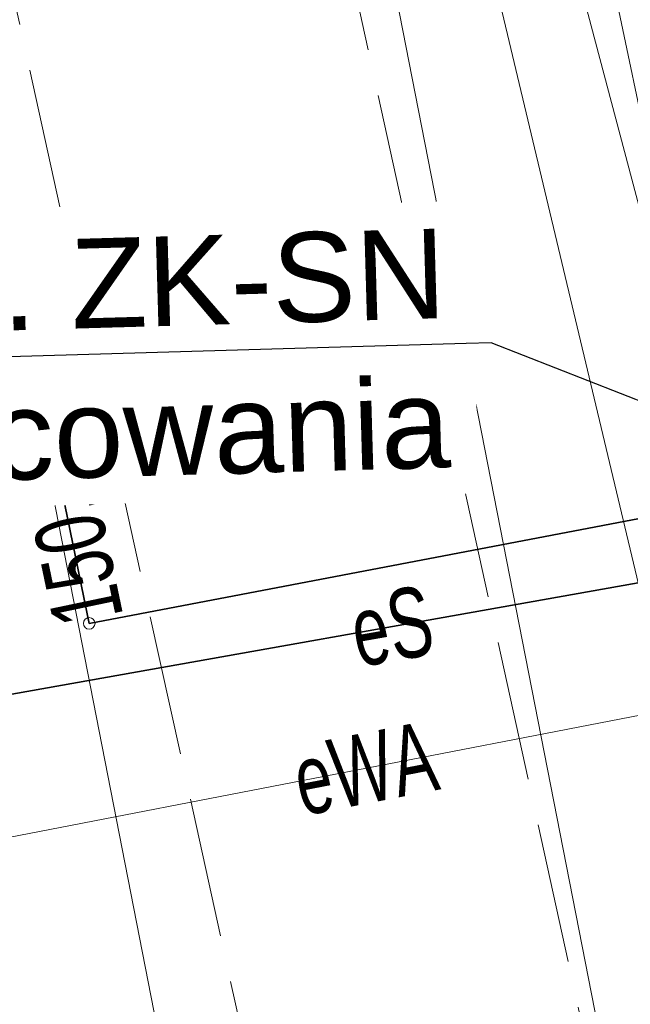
# Model space of a CAD drawing. Header units: millimetres. Extents: x 7509325 to 7510261, y 5702462 to 5703755.
# Tile 9 of 26: x 7509733.62 to 7509740.16, y 5702875.36 to 5702885.91. Entities that reach past the tile are written whole.
import ezdxf
from ezdxf import colors
from ezdxf.entities.mleader import LeaderData, LeaderLine
from ezdxf.enums import TextEntityAlignment as Align
from ezdxf.math import Vec2, Vec3

# ---------------------------------------------------------------- set-up
doc = ezdxf.new("R2010")
doc.units = ezdxf.units.MM
for name, pattern in [('1_OTKJ', [2, 1.5, -0.5]), ('4_SUEP_A', [0]), ('4_SULO', [0]), ('4_SUTP_A', [0]), ('GDE', [0])]:
    doc.linetypes.add(name, pattern=pattern)
for name, color, linetype, lineweight in [('Dzialki', 7, 'GDE', 18), ('OTK_L_0', 7, '1_OTKJ', 18), ('SUEP_E_T_0', 1, 'Continuous', 0), ('SUEP_L_0', 1, '4_SUEP_A', 18), ('SUER_T_0', 1, 'Continuous', 18), ('SUL_L_1', 7, '4_SULO', 35)]:
    doc.layers.add(name, color=color, linetype=linetype, lineweight=lineweight)
doc.layers.add('SCHEMAT', color=7, linetype='Continuous')
doc.layers.add('SUTP_L_0', color=7, linetype='4_SUTP_A', lineweight=18, true_color=0xff9100)

# ---------------------------------------------------------------- blocks, each defined once
blk = doc.blocks.new('4_SUPS')
at = {"linetype": 'Continuous'}
blk.add_circle((0, 0), 0.0625, dxfattribs=at)

msp = doc.modelspace()

# ---------------------------------------------------------------- linework, layer by layer
at = {"layer": 'Dzialki'}
for p, q in [((7509730.34, 5702899.35), (7509745.86, 5702820.15)), ((7509735.67, 5702896.25), (7509750.54, 5702820.4))]:
    msp.add_line(p, q, dxfattribs=at)
at = {"layer": 'OTK_L_0', "linetype": '1_OTKJ'}
for p, q in [((7509739.92, 5702873.86), (7509733.78, 5702901.87)), ((7509730.28, 5702900.99), (7509736.46, 5702872.95))]:
    msp.add_line(p, q, dxfattribs=at)
at = {"layer": 'SUEP_L_0', "linetype": '4_SUEP_A'}
for p, q in [((7509734.361, 5702879.437), (7509728.686, 5702907.047)), ((7509740.37, 5702884.42), (7509738.5, 5702893.25)), ((7509744.733, 5702881.413), (7509734.361, 5702879.437)), ((7509748.103, 5702881.266), (7509732.416, 5702878.479)), ((7509699.81, 5702870.62), (7509743.23, 5702879.03))]:
    msp.add_line(p, q, dxfattribs=at)
at = {"layer": 'SUL_L_1', "linetype": '4_SULO'}
for p, q in [((7509734.361, 5702879.437), (7509728.686, 5702907.047)), ((7509744.733, 5702881.413), (7509734.361, 5702879.437)), ((7509732.416, 5702878.479), (7509748.103, 5702881.266))]:
    msp.add_line(p, q, dxfattribs=at)
at = {"layer": 'SUTP_L_0', "linetype": '4_SUTP_A'}
for p, q in [((7509747.343, 5702850.06), (7509735.543, 5702899.598)), ((7509739.136, 5702888.122), (7509750.034, 5702846.911))]:
    msp.add_line(p, q, dxfattribs=at)

# ---------------------------------------------------------------- block references
at = {"layer": 'SUER_T_0'}
msp.add_blockref('4_SUPS', (7509734.361, 5702879.437), dxfattribs=at)

# ---------------------------------------------------------------- texts
at = {"layer": 'SUEP_E_T_0', "lineweight": 9, "width": 0.7}
msp.add_text('eS', height=0.75, rotation=9.99, dxfattribs=at).set_placement((7509737.603, 5702879.41), align=Align.MIDDLE)
msp.add_text('eWA', height=0.75, rotation=10.9619, dxfattribs=at).set_placement((7509736.571, 5702877.74), align=Align.MIDDLE_LEFT)
at = {"layer": 'SUER_T_0', "lineweight": 9, "width": 0.7}
msp.add_text('150.3', height=0.75, rotation=101.8185, dxfattribs=at).set_placement((7509734.361, 5702879.437), align=Align.MIDDLE_LEFT)

# ---------------------------------------------------------------- next in the draw order: leaders
at = {"layer": 'SCHEMAT', "color": 0}
ml = msp.add_multileader_mtext('Standard', dxfattribs=at)
ml.set_content('\\C0;\\fArial|b0|i0|c186;Proj.\\fArial|b0|i0|c238; ZK-SN\\Pwg. odrębnego opracowania', color=5)
ml.set_leader_properties()
ml.build(insert=Vec2(0, 0))
ml.multileader.update_dxf_attribs({"has_text_frame": 1, "text_right_attachment_type": 6, "dogleg_length": 0.173, "arrow_head_size": 0.48})
ctx = ml.context
ctx.base_point, ctx.char_height, ctx.arrow_head_size, ctx.landing_gap_size, ctx.plane_origin, ctx.plane_x_axis, ctx.plane_y_axis = Vec3(7509721.019, 5702882.559), 0.96, 0.48, 0.2, Vec3(7509655.678, 5702858.636), Vec3(0.999593, 0.028512), Vec3(-0.028512, 0.999593)
ctx.right_attachment, ctx.text_align_type = 6, 2
notes = []
notes.append((ctx, [(0, (1, 1, 0), (7509738.668, 5702882.442), (-0.999593, -0.028512), 0.266, [(0, [(7509745.929, 5702879.6)], 0, [])])]))
ctx.mtext.insert, ctx.mtext.text_direction, ctx.mtext.rotation, ctx.mtext.alignment = Vec3(7509738.168, 5702883.669), Vec3(0.999593, 0.028512), 0.028516, 3
ctx.mtext.has_bg_fill, ctx.mtext.bg_color, ctx.mtext.bg_scale_factor, ctx.mtext.bg_transparency, ctx.mtext.use_window_bg_color = 1, -1027028792, 1.3, 0, 1
for ctx, leaders in notes:
    for number, flags, end, landing, length, lines in leaders:
        leader = LeaderData()
        leader.index, (leader.has_last_leader_line, leader.has_dogleg_vector, leader.attachment_direction) = number, flags
        leader.last_leader_point, leader.dogleg_vector, leader.dogleg_length = Vec3(end), Vec3(landing), length
        for number, points, colour, breaks in lines:
            line = LeaderLine()
            line.index, line.vertices, line.color, line.breaks = number, Vec3.list(points), colors.encode_raw_color(colour), breaks
            leader.lines.append(line)
        ctx.leaders.append(leader)

doc.saveas('drawing.dxf')
